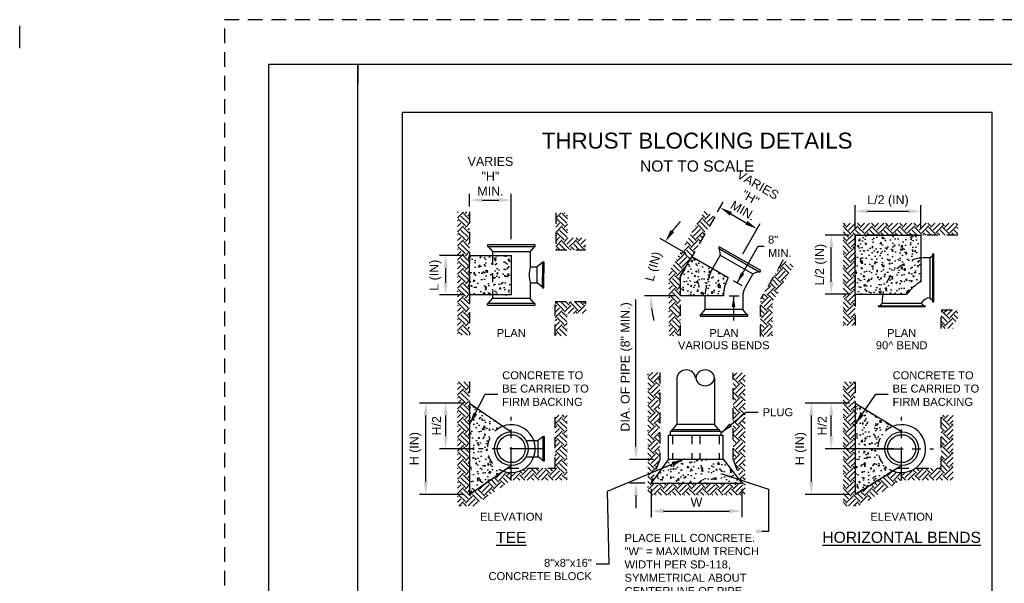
# Paper-space layout 'UM_01' of a CAD drawing. Header units: feet. Extents: x -2.3 to 50.9, y -37.3 to 22.
# Tile 20 of 26: x -2.3 to 8.8, y 15.7 to 22. Entities that reach past the tile are written whole.
import ezdxf
from ezdxf.enums import TextEntityAlignment as Align

# ---------------------------------------------------------------- set-up
doc = ezdxf.new("R2010")
doc.units = ezdxf.units.FT
doc.header["$MEASUREMENT"] = 0
for name, pattern in [('CENTER2', [1.125, 0.75, -0.125, 0.125, -0.125]), ('HIDDEN2', [0.1875, 0.125, -0.0625]), ('OhDOT_USTN3', [0.22, 0.165, -0.055])]:
    doc.linetypes.add(name, pattern=pattern)
for name, color, linetype in [('PS_P_Object', 92, 'Continuous'), ('PS_P_Object_Hidden', 92, 'HIDDEN2'), ('PS_X_Object', 43, 'HIDDEN2'), ('SH_Border', 7, 'Continuous'), ('SH_Cut_Line', 7, 'OhDOT_USTN3'), ('SH_Hatch', 14, 'Continuous'), ('SH_TextH', 4, 'Continuous'), ('SH_TextM', 7, 'Continuous')]:
    doc.layers.add(name, color=color, linetype=linetype)
doc.layers.add('SH_Half', color=8, linetype='Continuous', plot=False)
doc.styles.add('SD Small (0.10)', font='font30.shx', dxfattribs={"height": 0.1})
doc.styles.get("Standard").update_dxf_attribs({"font": 'arial.ttf'})
doc.styles.add('Straight Normal (0.14) Font 30', font='font30', dxfattribs={"height": 0.14})
doc.dimstyles.new('Dec Straight 0', dxfattribs={"dimtxt": 0.14, "dimasz": 0.14, "dimexe": 0.07, "dimexo": 0.07, "dimgap": 0.05, "dimtad": 1, "dimdec": 0, "dimzin": 0, "dimdsep": 46, "dimtxsty": 'Straight Normal (0.14) Font 30', "dimcen": 0.07, "dimclrd": 9, "dimclre": 9, "dimclrt": 256, "dimaunit": 1, "dimadec": 4, "dimazin": 0, "dimtfac": 1, "dimtdec": 0, "dimtofl": 0, "dimtmove": 0, "dimatfit": 3, "dimfxl": 1, "dimtolj": 1, "dimtzin": 0, "dimlwd": 25, "dimlwe": 25, "dimarcsym": 0})
pattern_1 = [(45, (1.5, 11.52435), (1e-17, 0.1584089), [0.112012, -0.112012]), (45, (1.4703, 11.55405), (1e-17, 0.1584089), [0.112012, -0.112012]), (45, (1.4406, 11.58375), (1e-17, 0.1584089), [0.112012, -0.112012]), (135, (1.4406, 11.60355), (-0.1584089, 2e-17), [0.112012, -0.112012]), (135, (1.4703, 11.63325), (-0.1584089, 2e-17), [0.112012, -0.112012]), (135, (1.5, 11.66296), (-0.1584089, 2e-17), [0.112012, -0.112012])]
pattern_2 = [(45, (1.5, 11.43474), (1e-17, 0.1584089), [0.112012, -0.112012]), (45, (1.4703, 11.46444), (1e-17, 0.1584089), [0.112012, -0.112012]), (45, (1.4406, 11.49414), (1e-17, 0.1584089), [0.112012, -0.112012]), (135, (1.4406, 11.51394), (-0.1584089, 2e-17), [0.112012, -0.112012]), (135, (1.4703, 11.54365), (-0.1584089, 2e-17), [0.112012, -0.112012]), (135, (1.5, 11.57335), (-0.1584089, 2e-17), [0.112012, -0.112012])]
pattern_3 = [(50, (1.5, 11.32151), (0.1606835, -0.014058), [0.0168018, -0.1848198]), (355, (1.5, 11.32151), (-0.0310836, 0.168509), [0.0134414, -0.1478559]), (100.4514, (1.51339, 11.32034), (0.1296, 0.1544511), [0.0142793, -0.1570727]), (46.1842, (1.5, 11.36632), (0.2390877, -0.0370803), [0.0252027, -0.27723]), (96.6356, (1.51992, 11.36323), (0.209387, 0.218226), [0.021419, -0.235609]), (351.1842, (1.5, 11.36632), (0.209387, 0.218226), [0.020162, -0.221784]), (21, (1.5224, 11.35512), (0.1337215, -0.0901963), [0.0168018, -0.1848198]), (326, (1.5224, 11.35512), (0.0545085, 0.162451), [0.0134414, -0.1478559]), (71.4514, (1.53355, 11.3476), (0.18823, 0.0722547), [0.0142793, -0.1570727]), (37.5, (1.5, 11.321515), (0.0027241, 0.07457623), [0, -0.1460637, 0, -0.1500961, 0, -0.1484159]), (7.5, (1.5, 11.321515), (0.0589339, 0.0883577), [0, -0.0855772, 0, -0.1427033, 0, -0.0565661]), (327.5, (1.45004, 11.321515), (0.11958906, -0.00505283), [0, -0.056006, 0, -0.17473875, 0, -0.2318649]), (317.5, (1.42764, 11.32151), (0.1306477, 0.0224259), [0, -0.0728078, 0, -0.1160445, 0, -0.1646577])]

# ---------------------------------------------------------------- blocks, each defined once
blk = doc.blocks.new('*D92')
at = {"layer": 'Defpoints', "color": 0, "transparency": 16777216}
for p in [(2.263, 17.69), (2.756, 17.69), (2.756, 16.663)]:
    blk.add_point(p, dxfattribs=at)
at = {"layer": 'SH_TextM', "color": 9, "lineweight": 25, "transparency": 16777216}
for p, q in [((2.693, 17.69), (2.193, 17.69)), ((2.263, 16.803), (2.263, 17.55)), ((2.693, 16.663), (2.193, 16.663))]:
    blk.add_line(p, q, dxfattribs=at)
at = {"layer": 'SH_TextM', "color": 9, "transparency": 16777216}
for points in [[(2.24, 17.55), (2.286, 17.55), (2.263, 17.69)], [(2.24, 16.803), (2.286, 16.803), (2.263, 16.663)]]:
    blk.add_solid(points, dxfattribs=at)
at = {"layer": 'SH_TextM', "transparency": 16777216, "insert": (2.147, 17.177), "char_height": 0.1, "attachment_point": 5, "rotation": 90}
blk.add_mtext('\\A1;H (IN)', dxfattribs=at)
blk = doc.blocks.new('*D93')
at = {"layer": 'Defpoints', "color": 0, "transparency": 16777216}
for p in [(2.487, 17.69), (2.756, 17.69), (2.866, 17.177)]:
    blk.add_point(p, dxfattribs=at)
at = {"layer": 'SH_TextM', "color": 9, "lineweight": 25, "transparency": 16777216}
for p, q in [((2.693, 17.69), (2.417, 17.69)), ((2.487, 17.317), (2.487, 17.55)), ((2.803, 17.177), (2.417, 17.177))]:
    blk.add_line(p, q, dxfattribs=at)
at = {"layer": 'SH_TextM', "color": 9, "transparency": 16777216}
for points in [[(2.464, 17.55), (2.51, 17.55), (2.487, 17.69)], [(2.464, 17.317), (2.51, 17.317), (2.487, 17.177)]]:
    blk.add_solid(points, dxfattribs=at)
at = {"layer": 'SH_TextM', "transparency": 16777216, "insert": (2.385, 17.434), "char_height": 0.1, "attachment_point": 5, "rotation": 90}
blk.add_mtext('\\A1;H/2', dxfattribs=at)
blk = doc.blocks.new('*D88')
at = {"layer": 'Defpoints', "color": 0, "transparency": 16777216}
for p in [(2.487, 19.348), (2.756, 19.348), (2.756, 18.906)]:
    blk.add_point(p, dxfattribs=at)
at = {"layer": 'SH_TextM', "color": 9, "lineweight": 25, "transparency": 16777216}
for p, q in [((2.693, 19.348), (2.417, 19.348)), ((2.487, 19.046), (2.487, 19.208)), ((2.693, 18.906), (2.417, 18.906))]:
    blk.add_line(p, q, dxfattribs=at)
at = {"layer": 'SH_TextM', "color": 9, "transparency": 16777216}
for points in [[(2.464, 19.208), (2.51, 19.208), (2.487, 19.348)], [(2.464, 19.046), (2.51, 19.046), (2.487, 18.906)]]:
    blk.add_solid(points, dxfattribs=at)
at = {"layer": 'SH_TextM', "transparency": 16777216, "insert": (2.371, 19.127), "char_height": 0.1, "attachment_point": 5, "rotation": 90}
blk.add_mtext('\\A1;L (IN)', dxfattribs=at)
blk = doc.blocks.new('*D94')
at = {"layer": 'Defpoints', "color": 0, "transparency": 16777216}
for p in [(3.224, 19.972), (2.756, 19.838), (3.224, 19.469)]:
    blk.add_point(p, dxfattribs=at)
at = {"layer": 'SH_TextM', "color": 9, "lineweight": 25, "transparency": 16777216}
for p, q in [((2.756, 19.901), (2.756, 20.042)), ((3.224, 19.532), (3.224, 20.042)), ((2.896, 19.972), (3.084, 19.972))]:
    blk.add_line(p, q, dxfattribs=at)
at = {"layer": 'SH_TextM', "color": 9, "transparency": 16777216}
for points in [[(2.896, 19.996), (2.896, 19.949), (2.756, 19.972)], [(3.084, 19.996), (3.084, 19.949), (3.224, 19.972)]]:
    blk.add_solid(points, dxfattribs=at)
at = {"layer": 'SH_TextM', "transparency": 16777216, "insert": (2.99, 20.24), "char_height": 0.1, "attachment_point": 5}
blk.add_mtext('\\A1;VARIES\\P"H"\\PMIN.', dxfattribs=at)
blk = doc.blocks.new('*D95')
at = {"layer": 'Defpoints', "color": 0, "transparency": 16777216}
for p in [(5.252, 19.335), (4.811, 19.106), (5.663, 19.098), (5.127, 18.894), (5.608, 18.894)]:
    blk.add_point(p, dxfattribs=at)
at = {"layer": 'SH_TextM', "color": 9, "lineweight": 25, "transparency": 16777216}
for p, q in [((5.191, 19.37), (4.896, 19.541)), ((5.057, 18.894), (4.722, 18.894))]:
    blk.add_line(p, q, dxfattribs=at)
for start, end in [(136.8886, 143.4443), (186.5557, 193.1114)]:
    blk.add_arc((6.017, 18.894), 1.224, start, end, dxfattribs=at)
at = {"layer": 'SH_TextM', "color": 9, "transparency": 16777216}
for points in [[(5.053, 19.61), (5.014, 19.636), (4.956, 19.506)], [(4.777, 18.753), (4.824, 18.755), (4.792, 18.894)]]:
    blk.add_solid(points, dxfattribs=at)
at = {"layer": 'SH_TextM', "transparency": 16777216, "insert": (4.832, 19.222), "char_height": 0.1, "attachment_point": 5, "rotation": 74.5232, "style": 'SD Small (0.10)'}
blk.add_mtext('\\A1;L (IN)', dxfattribs=at)
blk = doc.blocks.new('*D96')
at = {"layer": 'Defpoints', "color": 0, "transparency": 16777216}
for p in [(5.51, 19.784), (5.987, 19.647), (5.794, 19.313)]:
    blk.add_point(p, dxfattribs=at)
at = {"layer": 'SH_TextM', "color": 9, "lineweight": 25, "transparency": 16777216}
for p, q in [((5.542, 19.838), (5.605, 19.948)), ((5.692, 19.818), (5.865, 19.717)), ((5.825, 19.367), (6.022, 19.708))]:
    blk.add_line(p, q, dxfattribs=at)
at = {"layer": 'SH_TextM', "color": 9, "transparency": 16777216}
for points in [[(5.703, 19.838), (5.68, 19.797), (5.57, 19.888)], [(5.877, 19.738), (5.854, 19.697), (5.987, 19.647)]]:
    blk.add_solid(points, dxfattribs=at)
at = {"layer": 'SH_TextM', "transparency": 16777216, "insert": (5.912, 19.999), "char_height": 0.1, "attachment_point": 5, "rotation": 330}
blk.add_mtext('\\A1;VARIES\\P"H"\\PMIN.', dxfattribs=at)
blk = doc.blocks.new('*D97')
at = {"layer": 'Defpoints', "color": 0, "transparency": 16777216}
for p in [(7.826, 19.846), (7.088, 19.577), (7.826, 19.577)]:
    blk.add_point(p, dxfattribs=at)
at = {"layer": 'SH_TextM', "color": 9, "lineweight": 25, "transparency": 16777216}
for p, q in [((7.088, 19.64), (7.088, 19.916)), ((7.228, 19.846), (7.686, 19.846)), ((7.826, 19.64), (7.826, 19.916))]:
    blk.add_line(p, q, dxfattribs=at)
at = {"layer": 'SH_TextM', "color": 9, "transparency": 16777216}
for points in [[(7.228, 19.869), (7.228, 19.823), (7.088, 19.846)], [(7.686, 19.869), (7.686, 19.823), (7.826, 19.846)]]:
    blk.add_solid(points, dxfattribs=at)
at = {"layer": 'SH_TextM', "transparency": 16777216, "insert": (7.457, 19.961), "char_height": 0.1, "attachment_point": 5}
blk.add_mtext('\\A1;L/2 (IN)', dxfattribs=at)
blk = doc.blocks.new('*D98')
at = {"layer": 'Defpoints', "color": 0, "transparency": 16777216}
for p in [(6.82, 19.577), (7.088, 19.577), (7.088, 18.914)]:
    blk.add_point(p, dxfattribs=at)
at = {"layer": 'SH_TextM', "color": 9, "lineweight": 25, "transparency": 16777216}
for p, q in [((7.026, 19.577), (6.75, 19.577)), ((6.82, 19.054), (6.82, 19.437)), ((7.026, 18.914), (6.75, 18.914))]:
    blk.add_line(p, q, dxfattribs=at)
at = {"layer": 'SH_TextM', "color": 9, "transparency": 16777216}
for points in [[(6.796, 19.437), (6.843, 19.437), (6.82, 19.577)], [(6.796, 19.054), (6.843, 19.054), (6.82, 18.914)]]:
    blk.add_solid(points, dxfattribs=at)
at = {"layer": 'SH_TextM', "transparency": 16777216, "insert": (6.704, 19.246), "char_height": 0.1, "attachment_point": 5, "rotation": 90}
blk.add_mtext('\\A1;L/2 (IN)', dxfattribs=at)
blk = doc.blocks.new('*D89')
at = {"layer": 'Defpoints', "color": 0, "transparency": 16777216}
for p in [(6.596, 17.69), (7.088, 17.69), (7.088, 16.663)]:
    blk.add_point(p, dxfattribs=at)
at = {"layer": 'SH_TextM', "color": 9, "lineweight": 25, "transparency": 16777216}
for p, q in [((7.026, 17.69), (6.526, 17.69)), ((6.596, 16.803), (6.596, 17.55)), ((7.026, 16.663), (6.526, 16.663))]:
    blk.add_line(p, q, dxfattribs=at)
at = {"layer": 'SH_TextM', "color": 9, "transparency": 16777216}
for points in [[(6.572, 17.55), (6.619, 17.55), (6.596, 17.69)], [(6.572, 16.803), (6.619, 16.803), (6.596, 16.663)]]:
    blk.add_solid(points, dxfattribs=at)
at = {"layer": 'SH_TextM', "transparency": 16777216, "insert": (6.48, 17.177), "char_height": 0.1, "attachment_point": 5, "rotation": 90}
blk.add_mtext('\\A1;H (IN)', dxfattribs=at)
blk = doc.blocks.new('*D90')
at = {"layer": 'Defpoints', "color": 0, "transparency": 16777216}
for p in [(6.82, 17.69), (7.088, 17.69), (7.585, 17.177)]:
    blk.add_point(p, dxfattribs=at)
at = {"layer": 'SH_TextM', "color": 9, "lineweight": 25, "transparency": 16777216}
for p, q in [((7.026, 17.69), (6.75, 17.69)), ((6.82, 17.317), (6.82, 17.55)), ((7.522, 17.177), (6.75, 17.177))]:
    blk.add_line(p, q, dxfattribs=at)
at = {"layer": 'SH_TextM', "color": 9, "transparency": 16777216}
for points in [[(6.796, 17.55), (6.843, 17.55), (6.82, 17.69)], [(6.796, 17.317), (6.843, 17.317), (6.82, 17.177)]]:
    blk.add_solid(points, dxfattribs=at)
at = {"layer": 'SH_TextM', "transparency": 16777216, "insert": (6.718, 17.434), "char_height": 0.1, "attachment_point": 5, "rotation": 90}
blk.add_mtext('\\A1;H/2', dxfattribs=at)
blk = doc.blocks.new('*D91')
at = {"layer": 'Defpoints', "color": 0, "transparency": 16777216}
for p in [(4.624, 17.057), (4.893, 17.057), (4.795, 16.789)]:
    blk.add_point(p, dxfattribs=at)
at = {"layer": 'SH_TextM', "color": 9, "lineweight": 25, "transparency": 16777216}
for p, q in [((4.624, 17.197), (4.624, 18.855)), ((4.823, 17.057), (4.554, 17.057)), ((4.725, 16.789), (4.554, 16.789)), ((4.624, 16.649), (4.624, 16.509))]:
    blk.add_line(p, q, dxfattribs=at)
at = {"layer": 'SH_TextM', "color": 9, "transparency": 16777216}
for points in [[(4.601, 17.197), (4.648, 17.197), (4.624, 17.057)], [(4.601, 16.649), (4.648, 16.649), (4.624, 16.789)]]:
    blk.add_solid(points, dxfattribs=at)
at = {"layer": 'SH_TextM', "transparency": 16777216, "insert": (4.519, 18.096), "char_height": 0.1, "attachment_point": 5, "rotation": 90}
blk.add_mtext('\\A1;DIA. OF PIPE (8" MIN.)', dxfattribs=at)
blk = doc.blocks.new('*D99')
at = {"layer": 'Defpoints', "color": 0, "transparency": 16777216}
for p in [(4.795, 16.789), (5.816, 16.789), (5.816, 16.476)]:
    blk.add_point(p, dxfattribs=at)
at = {"layer": 'SH_TextM', "color": 9, "lineweight": 25, "transparency": 16777216}
for p, q in [((4.795, 16.727), (4.795, 16.406)), ((5.816, 16.727), (5.816, 16.406)), ((4.935, 16.476), (5.676, 16.476))]:
    blk.add_line(p, q, dxfattribs=at)
at = {"layer": 'SH_TextM', "color": 9, "transparency": 16777216}
for points in [[(4.935, 16.499), (4.935, 16.452), (4.795, 16.476)], [(5.676, 16.499), (5.676, 16.452), (5.816, 16.476)]]:
    blk.add_solid(points, dxfattribs=at)
at = {"layer": 'SH_TextM', "transparency": 16777216, "insert": (5.305, 16.576), "char_height": 0.1, "attachment_point": 5}
blk.add_mtext('\\A1;W', dxfattribs=at)

psp = doc.layouts.new('UM_01')

# ---------------------------------------------------------------- hatches: boundary and pattern name
at = {"layer": 'SH_Hatch'}
h = psp.add_hatch(dxfattribs=at)
h.set_pattern_fill('EARTH', color=256, scale=0.448048, angle=45, style=0)
h.set_pattern_definition(pattern_1)
h.paths.add_polyline_path([(2.756, 19.838), (2.621, 19.838), (2.621, 18.452), (2.756, 18.452)])
h.paths.add_polyline_path([(3.857, 19.83), (3.723, 19.83), (3.723, 19.412), (4.059, 19.412), (4.059, 19.546), (3.857, 19.546)])
h.paths.add_polyline_path([(4.064, 18.833), (3.717, 18.833), (3.717, 18.447), (3.852, 18.447), (3.852, 18.698), (4.064, 18.698)])
h = psp.add_hatch(dxfattribs=at)
h.set_pattern_fill('EARTH', color=256, scale=0.448048, angle=45, style=0)
h.set_pattern_definition([(45, (1.5, 11.45847), (1e-17, 0.1584089), [0.112012, -0.112012]), (45, (1.4703, 11.48817), (1e-17, 0.1584089), [0.112012, -0.112012]), (45, (1.4406, 11.51787), (1e-17, 0.1584089), [0.112012, -0.112012]), (135, (1.4406, 11.53767), (-0.1584089, 2e-17), [0.112012, -0.112012]), (135, (1.4703, 11.56738), (-0.1584089, 2e-17), [0.112012, -0.112012]), (135, (1.5, 11.59708), (-0.1584089, 2e-17), [0.112012, -0.112012])])
h.paths.add_polyline_path([(5.127, 19.12), (5.252, 19.335), (5.51, 19.784), (5.394, 19.851), (4.993, 19.156), (4.993, 18.445), (5.127, 18.445)])
h.paths.add_polyline_path([(6.158, 18.82), (6.396, 19.233), (6.28, 19.3), (6.024, 18.856), (6.024, 18.439), (6.158, 18.439)])
h = psp.add_hatch(dxfattribs=at)
h.set_pattern_fill('EARTH', color=256, scale=0.448048, angle=45, style=0)
h.set_pattern_definition(pattern_1)
h.paths.add_polyline_path([(8.244, 19.711), (6.954, 19.711), (6.954, 18.563), (7.088, 18.563), (7.088, 19.577), (7.826, 19.577), (8.244, 19.577)])
h = psp.add_hatch(dxfattribs=at)
h.set_pattern_fill('AR-CONC', color=256, scale=0.022402)
h.set_pattern_definition(pattern_3)
h.paths.add_polyline_path([(7.826, 19.577), (7.088, 19.577), (7.088, 18.914), (7.398, 18.914, -0.328122), (7.826, 19.32)])
h.paths.add_polyline_path([(7.826, 19.32, 0.328122), (7.398, 18.914), (7.67, 18.914, -0.106083), (7.826, 19.054)], flags=17)
h = psp.add_hatch(dxfattribs=at)
h.set_pattern_fill('AR-CONC', color=256, scale=0.022402)
h.set_pattern_definition(pattern_3)
h.paths.add_polyline_path([(3.012, 19.348), (2.756, 19.348), (2.756, 18.906), (3.012, 18.906)])
h.paths.add_polyline_path([(3.224, 19.348), (3.012, 19.348), (3.012, 18.906), (3.224, 18.906)])
h = psp.add_hatch(dxfattribs=at)
h.set_pattern_fill('AR-CONC', color=256, scale=0.022402)
h.set_pattern_definition(pattern_3)
h.paths.add_polyline_path([(5.484, 19.201), (5.252, 19.335), (5.127, 19.12), (5.127, 18.894), (5.402, 18.894, -0.114814)])
h.paths.add_polyline_path([(5.663, 19.098), (5.484, 19.201, 0.114814), (5.402, 18.894), (5.608, 18.894, -0.131652)])
h = psp.add_hatch(dxfattribs=at)
h.set_pattern_fill('EARTH', color=256, scale=0.448048, angle=45, style=0)
h.set_pattern_definition(pattern_1)
h.paths.add_polyline_path([(8.191, 18.605), (8.056, 18.605), (8.056, 18.529), (8.191, 18.529)])
h.paths.add_polyline_path([(8.191, 18.739), (8.056, 18.739), (8.056, 18.605), (8.191, 18.605)])
h.paths.add_polyline_path([(8.244, 18.739), (8.191, 18.739), (8.191, 18.605), (8.244, 18.605)])
h = psp.add_hatch(dxfattribs=at)
h.set_pattern_fill('EARTH', color=256, scale=0.448048, angle=45, style=0)
h.set_pattern_definition(pattern_2)
h.paths.add_polyline_path([(2.756, 17.928), (2.621, 17.928), (2.621, 16.529), (2.756, 16.529), (2.756, 16.663), (2.756, 17.69)])
h.paths.add_polyline_path([(3.225, 16.824), (3.852, 16.824), (3.852, 17.554), (3.717, 17.554), (3.717, 16.958), (3.38, 16.958, -0.234367), (3.144, 16.92, -0.010765), (3.133, 16.924), (2.756, 16.663), (2.756, 16.529), (2.798, 16.529)])
h = psp.add_hatch(dxfattribs=at)
h.set_pattern_fill('EARTH', color=256, scale=0.448048, angle=45, style=0)
h.set_pattern_definition(pattern_2)
h.paths.add_polyline_path([(5.852, 18.031), (5.717, 18.031), (5.717, 17.056), (5.816, 16.789), (4.795, 16.789), (4.893, 17.057), (4.893, 18.035), (4.759, 18.035), (4.759, 16.655), (5.852, 16.655)])
h = psp.add_hatch(dxfattribs=at)
h.set_pattern_fill('EARTH', color=256, scale=0.448048, angle=45, style=0)
h.set_pattern_definition(pattern_2)
h.paths.add_polyline_path([(8.191, 17.554), (8.056, 17.554), (8.056, 16.958), (7.767, 16.958, -0.234367), (7.531, 16.92, -0.017299), (7.514, 16.926), (7.088, 16.663), (7.088, 16.529), (7.127, 16.529), (7.604, 16.824), (8.191, 16.824)])
h.paths.add_polyline_path([(7.088, 16.663), (7.088, 17.69), (7.088, 17.928), (6.954, 17.928), (6.954, 16.529), (7.088, 16.529)])
h = psp.add_hatch(dxfattribs=at)
h.set_pattern_fill('AR-CONC', color=256, scale=0.022402)
h.set_pattern_definition(pattern_3)
h.paths.add_polyline_path([(2.756, 17.69), (2.756, 16.663), (3.133, 16.924, -0.691856), (3.125, 17.427, -0.007995), (3.133, 17.43)])
h = psp.add_hatch(dxfattribs=at)
h.set_pattern_fill('AR-CONC', color=256, scale=0.022402)
h.set_pattern_definition(pattern_3)
h.paths.add_polyline_path([(7.516, 17.428), (7.088, 17.69), (7.088, 16.663), (7.514, 16.926, -0.687756)])
h = psp.add_hatch(dxfattribs=at)
h.set_pattern_fill('AR-CONC', color=256, scale=0.022402)
h.set_pattern_definition(pattern_3)
h.paths.add_polyline_path([(5.604, 17.058), (4.989, 17.058), (4.795, 16.789), (5.816, 16.789)])

# ---------------------------------------------------------------- linework, layer by layer
psp.add_lwpolyline([(1.5, 21.5), (32, 21.5)])
at = {"layer": 'PS_P_Object'}
for p, q in [((7.088, 18.914), (7.088, 19.577)), ((7.088, 19.577), (7.826, 19.577)), ((7.826, 19.577), (7.826, 19.054)), ((3.493, 19.469), (2.955, 19.469)), ((2.955, 19.469), (2.955, 19.451)), ((2.955, 19.451), (3.493, 19.451)), ((2.955, 19.451), (2.964, 19.451)), ((2.964, 19.451), (3.012, 19.394)), ((3.012, 19.394), (3.436, 19.394)), ((3.012, 19.394), (3.012, 19.348)), ((3.484, 19.451), (3.436, 19.394)), ((3.436, 19.394), (3.436, 19.22)), ((3.493, 19.451), (3.484, 19.451)), ((3.493, 19.451), (3.493, 19.469)), ((5.561, 19.448), (5.552, 19.432)), ((5.552, 19.432), (5.56, 19.428)), ((5.552, 19.432), (6.018, 19.163)), ((5.56, 19.428), (5.573, 19.354)), ((6.027, 19.179), (5.561, 19.448)), ((7.958, 19.367), (7.958, 18.829)), ((7.958, 19.367), (7.967, 19.367)), ((7.967, 19.367), (7.967, 18.829)), ((2.756, 19.348), (3.224, 19.348)), ((2.756, 18.906), (2.756, 19.348)), ((3.224, 19.348), (3.224, 18.906)), ((3.573, 19.269), (3.516, 19.22)), ((3.573, 19.278), (3.591, 19.278)), ((3.573, 19.278), (3.573, 19.151)), ((3.591, 19.278), (3.591, 19.153)), ((5.127, 19.12), (5.252, 19.335)), ((5.663, 19.098), (5.252, 19.335)), ((5.573, 19.354), (5.484, 19.201)), ((5.573, 19.354), (5.94, 19.142)), ((7.929, 19.322), (7.958, 19.349)), ((7.929, 19.322), (7.929, 18.874)), ((3.436, 19.22), (3.516, 19.22)), ((3.516, 19.041), (3.516, 19.22)), ((3.573, 19.151), (3.573, 19.111)), ((3.591, 19.109), (3.591, 19.153)), ((5.94, 19.142), (5.851, 18.989)), ((6.01, 19.168), (5.94, 19.142)), ((6.018, 19.163), (6.01, 19.168)), ((6.018, 19.163), (6.027, 19.179)), ((3.436, 19.042), (3.436, 18.867)), ((3.436, 19.041), (3.516, 19.041)), ((3.573, 18.993), (3.516, 19.041)), ((3.573, 18.984), (3.573, 19.111)), ((3.591, 18.984), (3.591, 19.109)), ((5.127, 18.894), (5.127, 19.12)), ((3.573, 18.984), (3.591, 18.984)), ((3.224, 18.906), (2.756, 18.906)), ((2.964, 18.81), (3.012, 18.867)), ((3.012, 18.906), (3.012, 18.867)), ((3.436, 18.867), (3.012, 18.867)), ((3.484, 18.81), (3.436, 18.867)), ((5.608, 18.894), (5.127, 18.894)), ((5.402, 18.74), (5.402, 18.894)), ((5.826, 18.894), (5.826, 18.74)), ((7.088, 18.914), (7.67, 18.914)), ((7.391, 18.812), (7.364, 18.783)), ((7.391, 18.812), (7.832, 18.812)), ((7.832, 18.812), (7.859, 18.783)), ((7.929, 18.874), (7.958, 18.847)), ((7.958, 18.829), (7.967, 18.829)), ((3.493, 18.81), (2.955, 18.81)), ((2.955, 18.792), (2.955, 18.81)), ((2.955, 18.81), (2.964, 18.81)), ((2.955, 18.792), (3.493, 18.792)), ((3.493, 18.81), (3.484, 18.81)), ((3.493, 18.792), (3.493, 18.81)), ((5.354, 18.683), (5.402, 18.74)), ((5.826, 18.74), (5.402, 18.74)), ((5.874, 18.683), (5.826, 18.74)), ((7.346, 18.783), (7.877, 18.783)), ((7.346, 18.783), (7.346, 18.774)), ((7.346, 18.774), (7.877, 18.774)), ((7.877, 18.783), (7.877, 18.774)), ((5.345, 18.683), (5.354, 18.683)), ((5.345, 18.683), (5.345, 18.665)), ((5.883, 18.683), (5.345, 18.683)), ((5.345, 18.665), (5.883, 18.665)), ((5.883, 18.683), (5.874, 18.683)), ((5.883, 18.665), (5.883, 18.683)), ((5.085, 17.973), (5.085, 17.447)), ((5.508, 17.973), (5.508, 17.447)), ((2.756, 17.69), (3.224, 17.367)), ((2.756, 17.69), (2.756, 16.663)), ((7.088, 17.69), (7.616, 17.367)), ((7.088, 17.69), (7.088, 16.663)), ((5.027, 17.39), (5.036, 17.39)), ((5.027, 17.372), (5.027, 17.39)), ((5.565, 17.39), (5.027, 17.39)), ((5.036, 17.39), (5.085, 17.447)), ((5.508, 17.447), (5.085, 17.447)), ((5.556, 17.39), (5.508, 17.447)), ((5.565, 17.39), (5.556, 17.39)), ((5.565, 17.372), (5.565, 17.39)), ((3.392, 17.267), (3.525, 17.267)), ((3.582, 17.315), (3.525, 17.267)), ((3.525, 17.087), (3.525, 17.267)), ((3.582, 17.039), (3.582, 17.315)), ((3.597, 17.039), (3.597, 17.315)), ((4.989, 17.327), (5.604, 17.327)), ((4.989, 17.058), (4.989, 17.327)), ((5.012, 17.372), (5.582, 17.372)), ((5.012, 17.327), (5.012, 17.372)), ((5.582, 17.327), (5.582, 17.372)), ((5.604, 17.058), (5.604, 17.327)), ((3.392, 17.087), (3.525, 17.087)), ((3.582, 17.039), (3.525, 17.087)), ((4.989, 17.058), (4.795, 16.789)), ((4.989, 17.058), (5.604, 17.058)), ((5.604, 17.058), (5.816, 16.789)), ((2.756, 16.663), (3.224, 16.987)), ((7.088, 16.663), (7.611, 16.987)), ((4.795, 16.789), (5.816, 16.789))]:
    psp.add_line(p, q, dxfattribs=at)
at = {"layer": 'PS_P_Object', "color": 2, "linetype": 'CENTER2', "ltscale": 0.5}
for p, q in [((3.224, 16.819), (3.224, 17.535)), ((7.611, 16.819), (7.611, 17.535)), ((3.583, 17.177), (2.866, 17.177)), ((7.253, 17.177), (7.97, 17.177))]:
    psp.add_line(p, q, dxfattribs=at)
at = {"layer": 'PS_P_Object'}
for points in [[(3.582, 17.315), (3.597, 17.315)], [(3.582, 17.039), (3.597, 17.039)]]:
    psp.add_lwpolyline(points, dxfattribs=at)
for centre, radius in [((3.224, 17.177), 0.19), ((3.224, 17.177), 0.157), ((7.611, 17.177), 0.19), ((7.611, 17.177), 0.157)]:
    psp.add_circle(centre, radius, dxfattribs=at)
for centre, radius, start, end in [((7.888, 18.826), 0.497, 85.2262, 97.1671), ((3.778, 19.132), 0.353, 165.4324, 194.8758), ((6.017, 18.894), 0.409, 150, 180), ((8.073, 18.622), 0.497, 119.7748, 143.9967), ((6.017, 18.894), 0.191, 150, 180), ((7.888, 18.826), 0.497, 169.8302, 181.6842), ((7.939, 18.75), 0.124, 94.74, 150.2237), ((5.19, 17.956), 0.107, 9.5217, 170.4762), ((5.402, 17.956), 0.107, 9.5288, 170.4733), ((5.402, 17.991), 0.107, 189.5313, 350.4708), ((3.224, 17.177), 0.269, 252.7575, 111.58), ((7.611, 17.177), 0.269, 252.7575, 111.58)]:
    psp.add_arc(centre, radius, start, end, dxfattribs=at)
at = {"layer": 'PS_P_Object_Hidden', "ltscale": 0.5}
for p, q in [((3.012, 19.348), (3.012, 18.906)), ((5.034, 17.327), (5.034, 17.058)), ((5.252, 17.327), (5.252, 17.058)), ((5.342, 17.327), (5.342, 17.058)), ((5.56, 17.327), (5.56, 17.058))]:
    psp.add_line(p, q, dxfattribs=at)
for points in [[(7.826, 19.32, 0.328122), (7.398, 18.914, 4.293114)], [(5.484, 19.201, 0.114814), (5.402, 18.894, 1.912347)], [(3.144, 16.92, -0.707892), (3.125, 17.427, -3.787175)], [(7.531, 16.92, -0.707892), (7.512, 17.427, -1.112492)]]:
    psp.add_lwpolyline(points, format="xyb", dxfattribs=at)
at = {"layer": 'PS_X_Object'}
for p, q in [((2.756, 19.838), (2.756, 18.452)), ((3.723, 19.83), (3.723, 19.412)), ((5.51, 19.784), (5.127, 19.12)), ((8.244, 19.577), (7.088, 19.577)), ((7.088, 19.577), (7.088, 18.563)), ((3.723, 19.412), (4.059, 19.412)), ((6.28, 19.3), (6.024, 18.856)), ((5.127, 18.445), (5.127, 19.12)), ((3.717, 18.447), (3.717, 18.833)), ((3.717, 18.833), (4.064, 18.833)), ((6.024, 18.439), (6.024, 18.856)), ((8.056, 18.529), (8.056, 18.739)), ((8.056, 18.739), (8.244, 18.739)), ((2.756, 17.928), (2.756, 16.663)), ((4.893, 18.035), (4.893, 17.057)), ((5.717, 17.056), (5.717, 18.031)), ((7.088, 17.928), (7.088, 16.663)), ((3.717, 16.958), (3.717, 17.554)), ((8.056, 16.958), (8.056, 17.554)), ((4.893, 17.057), (4.795, 16.789)), ((5.717, 17.056), (5.816, 16.789)), ((3.183, 16.958), (2.756, 16.663)), ((3.183, 16.958), (3.717, 16.958)), ((7.565, 16.958), (7.088, 16.663)), ((7.565, 16.958), (8.056, 16.958)), ((4.795, 16.789), (5.816, 16.789))]:
    psp.add_line(p, q, dxfattribs=at)
at = {"layer": 'SH_Border', "linetype": 'Continuous', "flags": 128}
psp.add_lwpolyline([(0.5, 21.5), (33.5, 21.5), (33.5, 0.5), (0.5, 0.5), (0.5, 21.5)], close=True, dxfattribs=at)
psp.add_lwpolyline([(1.5, 0.5), (1.5, 21.5)], dxfattribs=at)
at = {"layer": 'SH_Cut_Line', "color": 7, "linetype": 'OhDOT_USTN3', "flags": 128}
psp.add_lwpolyline([(0, 0), (34, 0), (34, 22), (0, 22), (0, 0)], close=True, dxfattribs=at)
at = {"layer": 'SH_Half'}
for p, q in [((-2.3, 21.681), (-2.3, 21.931)), ((1.5, 21.5), (1.724, 21.5)), ((1.5, 21.5), (1.5, 21.276))]:
    psp.add_line(p, q, dxfattribs=at)
psp.add_lwpolyline([(1.997, 11.545), (8.628, 11.545), (8.628, 20.955), (1.997, 20.955)], close=True, dxfattribs=at)
at = {"layer": 'SH_TextM', "color": 9}
for p, q in [((5.761, 19.041), (5.999, 19.453)), ((5.999, 19.453), (6.066, 19.453)), ((5.722, 18.894), (5.722, 18.617))]:
    psp.add_line(p, q, dxfattribs=at)
at = {"layer": 'SH_TextM', "color": 9, "lineweight": 25}
for p, q in [((5.717, 19.067), (5.816, 19.01)), ((5.671, 18.894), (5.784, 18.894))]:
    psp.add_line(p, q, dxfattribs=at)
at = {"layer": 'SH_TextM', "color": 9}
for points in [[(5.842, 19.139), (5.806, 19.16), (5.761, 19.041)], [(5.701, 18.768), (5.743, 18.768), (5.722, 18.894)]]:
    psp.add_solid(points, dxfattribs=at)

# ---------------------------------------------------------------- texts
at = {"layer": 'SH_TextH'}
psp.add_text('THRUST BLOCKING DETAILS', height=0.17922, dxfattribs=at).set_placement((5.313, 20.73), align=Align.TOP_CENTER)
at = {"layer": 'SH_TextH', "attachment_point": 8}
for s, insert, char_height, width in [('\\LTEE', (3.224, 16.116), 0.1255, 1.33003), ('\\LHORIZONTAL BENDS', (7.611, 16.116), 0.12545, 1.86274)]:
    psp.add_mtext(s, dxfattribs=dict(at, insert=insert, char_height=char_height, width=width))
at = {"layer": 'SH_TextM'}
psp.add_text('NOT TO SCALE', height=0.12545, dxfattribs=at).set_placement((5.313, 20.417), align=Align.TOP_CENTER)
for s, height, p in [('PLAN', 0.0896, (3.224, 18.406)), ('PLAN', 0.0896, (5.614, 18.406)), ('PLAN', 0.0896, (7.611, 18.406)), ('VARIOUS BENDS', 0.08961, (5.612, 18.268)), ('90^  BEND', 0.0896, (7.611, 18.268)), ('ELEVATION', 0.0896, (3.224, 16.34)), ('ELEVATION', 0.0896, (7.611, 16.34))]:
    psp.add_text(s, height=height, dxfattribs=at).set_placement(p, align=Align.BOTTOM_CENTER)
for s, insert, char_height, attachment_point in [('\\A1;8"\\PMIN.', (6.109, 19.453), 0.0896, 4), ('CONCRETE TO \\PBE CARRIED TO\\PFIRM BACKING', (3.122, 17.852), 0.08961, 4), ('CONCRETE TO \\PBE CARRIED TO\\PFIRM BACKING', (7.509, 17.852), 0.08961, 4), ('\\A1;PLUG', (6.05, 17.586), 0.0896, 4), ('8"x8"x16"\\PCONCRETE BLOCK', (4.129, 15.818), 0.08961, 6)]:
    psp.add_mtext(s, dxfattribs=dict(at, insert=insert, char_height=char_height, attachment_point=attachment_point))
at = {"layer": 'SH_TextM', "insert": (4.497, 15.8), "char_height": 0.08961, "width": 1.81975, "attachment_point": 4}
psp.add_mtext('PLACE FILL CONCRETE.\\P"W" = MAXIMUM TRENCH WIDTH PER SD-118, SYMMETRICAL ABOUT CENTERLINE OF PIPE.\\PHEIGHT = 2 x DIA. OF PIPE.', dxfattribs=at)

# ---------------------------------------------------------------- dimensions: what is measured, and where the dimension line sits
at = {"layer": 'SH_TextM'}
dim = psp.add_linear_dim(base=(3.224, 19.972), p1=(2.756, 19.838), p2=(3.224, 19.469), text='VARIES\\P"H"\\PMIN.', dimstyle='Dec Straight 0', override={"dimtxt": 0.1, "dimexo": 0.0625, "dimpost": "'", "dimtxsty": 'Standard'}, dxfattribs=at)
dim.commit()
dim.dimension.update_dxf_attribs({"geometry": '*D94', "text_midpoint": (2.99, 19.972), "dimtype": 160})
dim = psp.add_linear_dim(base=(5.987, 19.647), p1=(5.51, 19.784), p2=(5.794, 19.313), angle=330, text='VARIES\\P"H"\\PMIN.', dimstyle='Dec Straight 0', override={"dimtxt": 0.1, "dimexo": 0.0625, "dimpost": "'", "dimtxsty": 'Standard'}, dxfattribs=at)
dim.commit()
dim.dimension.update_dxf_attribs({"geometry": '*D96', "text_midpoint": (5.778, 19.767), "dimtype": 160})
for base, p1, p2, text, picture, middle in [((7.826, 19.846), (7.088, 19.577), (7.826, 19.577), 'L/2 (IN)', '*D97', (7.457, 19.961)), ((5.816, 16.476), (4.795, 16.789), (5.816, 16.789), 'W', '*D99', (5.305, 16.576))]:
    dim = psp.add_linear_dim(base=base, p1=p1, p2=p2, text=text, dimstyle='Dec Straight 0', override={"dimtxt": 0.1, "dimexo": 0.0625, "dimpost": "'", "dimtxsty": 'Standard'}, dxfattribs=at)
    dim.commit()
    dim.dimension.update_dxf_attribs({"geometry": picture, "text_midpoint": middle})
dim = psp.add_angular_dim_2l(base=(4.811, 19.106), line1=((5.663, 19.098), (5.252, 19.335)), line2=((5.608, 18.894), (5.127, 18.894)), text='L (IN)', dimstyle='Dec Straight 0', override={"dimtxt": 0.01, "dimexo": 0.07, "dimgap": 0.05, "dimpost": "'", "dimtxsty": 'SD Small (0.10)', "dimtmove": 2}, dxfattribs=at)
dim.commit()
dim.dimension.update_dxf_attribs({"geometry": '*D95', "text_midpoint": (4.832, 19.222), "dimtype": 162})
for base, p1, p2, text, override, picture, middle in [((6.82, 19.577), (7.088, 18.914), (7.088, 19.577), 'L/2 (IN)', {"dimtxt": 0.1, "dimexo": 0.0625, "dimpost": "'", "dimtxsty": 'Standard'}, '*D98', (6.704, 19.246)), ((2.487, 19.348), (2.756, 18.906), (2.756, 19.348), 'L (IN)', {"dimtxt": 0.1, "dimexo": 0.0625, "dimpost": "'", "dimtxsty": 'Standard'}, '*D88', (2.371, 19.127)), ((4.624, 17.057), (4.795, 16.789), (4.893, 17.057), 'DIA. OF PIPE (8" MIN.)', {"dimtxt": 0.1, "dimexo": 0.07, "dimgap": 0.04, "dimpost": "'", "dimtxsty": 'Standard'}, '*D91', (4.519, 18.096)), ((2.263, 17.69), (2.756, 16.663), (2.756, 17.69), 'H (IN)', {"dimtxt": 0.1, "dimexo": 0.0625, "dimpost": "'", "dimtxsty": 'Standard'}, '*D92', (2.147, 17.177)), ((2.487, 17.69), (2.866, 17.177), (2.756, 17.69), 'H/2', {"dimtxt": 0.1, "dimexo": 0.0625, "dimpost": "'", "dimtxsty": 'Standard'}, '*D93', (2.385, 17.434)), ((6.596, 17.69), (7.088, 16.663), (7.088, 17.69), 'H (IN)', {"dimtxt": 0.1, "dimexo": 0.0625, "dimpost": "'", "dimtxsty": 'Standard'}, '*D89', (6.48, 17.177)), ((6.82, 17.69), (7.585, 17.177), (7.088, 17.69), 'H/2', {"dimtxt": 0.1, "dimexo": 0.0625, "dimpost": "'", "dimtxsty": 'Standard'}, '*D90', (6.718, 17.434))]:
    dim = psp.add_linear_dim(base=base, p1=p1, p2=p2, angle=90, text=text, dimstyle='Dec Straight 0', override=override, dxfattribs=at)
    dim.commit()
    dim.dimension.update_dxf_attribs({"geometry": picture, "text_midpoint": middle})

# ---------------------------------------------------------------- leaders
at = {"layer": 'SH_TextM', "color": 9, "annotation_type": 0, "has_hookline": 1}
for points, hookline_direction, text_width in [([(2.756, 17.45), (2.932, 17.789), (3.072, 17.789)], 0, 0.959), ([(7.088, 17.45), (7.319, 17.789), (7.459, 17.789)], 0, 0.959), ([(5.582, 17.355), (5.86, 17.586), (6, 17.586)], 0, 0.323), ([(5.165, 17.058), (4.3, 16.694), (4.319, 15.88), (4.179, 15.88)], 1, 1.155)]:
    psp.add_leader(points, dimstyle='Dec Straight 0', override={"dimexo": 0.0625, "dimgap": 0.05, "dimtad": 0}, dxfattribs=dict(at, hookline_direction=hookline_direction, text_width=text_width))
at = {"layer": 'SH_TextM', "color": 9}
for points in [[(5.577, 16.899), (6.116, 16.721), (6.116, 16.247)], [(6.116, 16.247), (6.04, 16.247)]]:
    psp.add_leader(points, dimstyle='Dec Straight 0', override={"dimexo": 0.0625, "dimgap": 0.05, "dimtad": 0}, dxfattribs=at)

doc.saveas('drawing.dxf')
